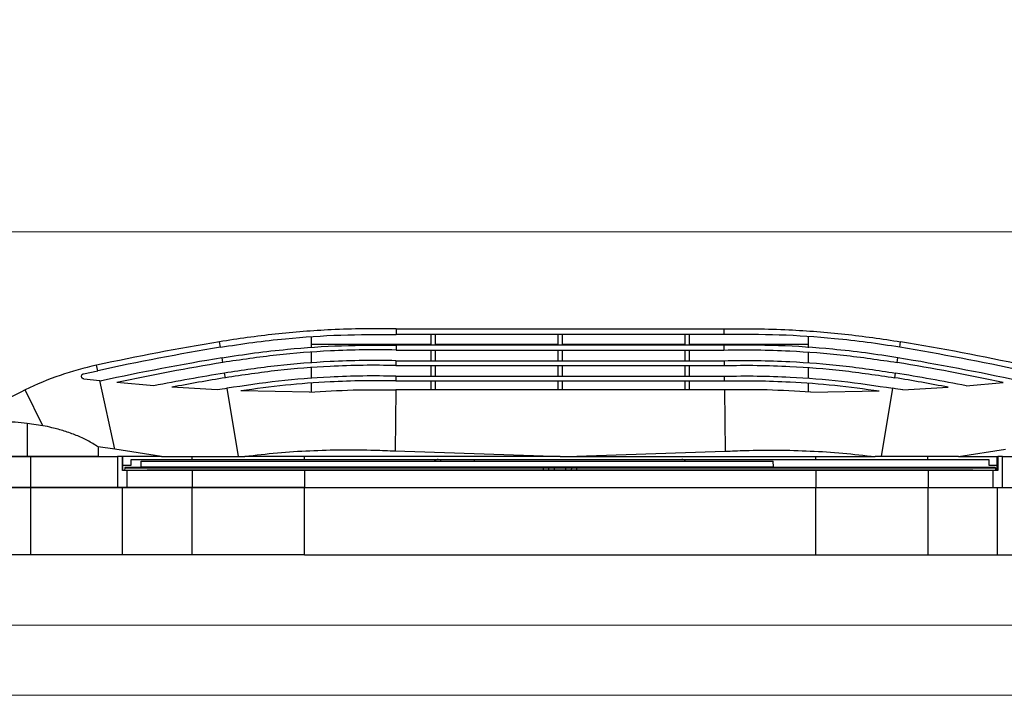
# Model space of a CAD drawing. Header units: millimetres. Extents: x -53179 to 121817, y -123620 to 254214.
# Tile 217 of 256: x 43054 to 43404, y 115 to 356. Entities that reach past the tile are written whole.
import ezdxf
from ezdxf import colors
from ezdxf.entities.mleader import LeaderData, LeaderLine
from ezdxf.math import Vec2, Vec3

# ---------------------------------------------------------------- set-up
doc = ezdxf.new("R2010")
doc.units = ezdxf.units.MM
doc.linetypes.add('xref_ACAD-LSN_dyspozytornia_PW_rzuty_12$0$DASHED', pattern=[19.05, 12.7, -6.35])
doc.layers.add('_BV_NAWIEWNIK_OKIENNY', color=3, linetype='Continuous')
doc.layers.add('WM_opis', color=7, linetype='Continuous')
for name, color, linetype, lineweight in [('xref', 8, 'Continuous', 13), ('xref_ACAD-LSN_dyspozytornia_PW_rzuty_12$0$A okna zewnetrzne', 8, 'Continuous', 9), ('xref_ACAD-LSN_dyspozytornia_PW_rzuty_12$0$A widok wyżej', 8, 'xref_ACAD-LSN_dyspozytornia_PW_rzuty_12$0$DASHED', 9)]:
    doc.layers.add(name, color=color, linetype=linetype, lineweight=lineweight)
doc.styles.get("Standard").update_dxf_attribs({"font": 'arial.ttf'})

# ---------------------------------------------------------------- blocks, each defined once
blk = doc.blocks.new('xref_ACAD-LSN_dyspozytornia_PW_rzuty_12')
at = {"layer": 'xref_ACAD-LSN_dyspozytornia_PW_rzuty_12$0$A okna zewnetrzne', "linetype": 'Continuous', "lineweight": 9}
for p, q in [((71742.684, 90717.22), (71892.684, 90717.22)), ((71752.684, 90703.22), (71882.684, 90703.22))]:
    blk.add_line(p, q, dxfattribs=at)
blk.add_lwpolyline([(71747.684, 90700.72), (71747.684, 90705.72), (71887.684, 90705.72), (71887.684, 90700.72)], close=True, dxfattribs=at)
at = {"layer": 'xref_ACAD-LSN_dyspozytornia_PW_rzuty_12$0$A widok wyżej', "linetype": 'xref_ACAD-LSN_dyspozytornia_PW_rzuty_12$0$DASHED', "lineweight": 9, "ltscale": 0.2}
blk.add_line((71892.684, 90717.22), (71742.684, 90717.22), dxfattribs=at)
blk = doc.blocks.new('press aqustic + Bpro+dbr press_1')
at = {"layer": '_BV_NAWIEWNIK_OKIENNY', "linetype": 'Continuous', "lineweight": 25}
for p, q in [((35, 189.65), (35, 210.02)), ((46.82, 189.65), (35, 189.65)), ((35, 164.4), (35, 189.65)), ((46.01, 184.14), (58.79, 190.35)), ((46.01, 184.14), (46.82, 189.65)), ((0, 188.44), (24, 188.44)), ((0, 155.78), (0, 188.44)), ((35, 188.49), (24, 188.51)), ((24, 155.78), (24, 188.44)), ((62.72, 169.56), (62.06, 163.81)), ((64.48, 169.65), (65.6, 164.58)), ((65.6, 164.58), (67.55, 165)), ((38.48, 164.4), (35, 164.4)), ((37.7, 158.53), (38.48, 164.4)), ((37.7, 158.53), (62.06, 163.81)), ((62.06, 163.81), (62, 163.23)), ((35, 141.84), (37.7, 158.53)), ((60.22, 144.59), (61.42, 157.77)), ((0, 155.78), (24, 155.78)), ((0, 131), (0, 155.78)), ((35, 157.53), (24, 157.55)), ((24, 157.55), (24, 154.08)), ((24, 131), (24, 155.78)), ((30, 155.81), (35, 155.8)), ((30, 154.08), (30, 155.81)), ((30, 155.65), (32, 155.65)), ((31, 154.97), (30, 154.99)), ((31, 154.97), (31, 6)), ((31.1, 154.87), (31, 154.97)), ((31.1, 6), (31.1, 154.87)), ((32, 155.65), (35, 155.65)), ((32, 155.65), (32, 152.65)), ((35, 155.8), (35, 157.53)), ((35, 155.8), (35, 155.74)), ((35, 141.84), (35, 155.65)), ((24, 154.08), (30, 154.08)), ((24, 154.08), (24, 131.01)), ((30, 131.01), (30, 154.08)), ((32, 152.65), (34, 152.65)), ((34, 152.65), (34, 130.97)), ((31.4, 149.13), (31.4, -75.93)), ((31.4, 149.13), (33.4, 149.1)), ((33.4, 149.1), (33.4, -75.9)), ((30.2, 147), (30, 147)), ((30.2, -147), (30.2, 147)), ((35, 141.84), (35, 114.45)), ((58.75, 122.04), (59.72, 138.15)), ((0, 131), (24, 131)), ((0, 91), (0, 131)), ((30, 131.01), (24, 131.01)), ((24, 131.01), (24, 91)), ((24, 91), (24, 131)), ((30, 91), (30, 131.01)), ((34, 130.97), (35, 130.97)), ((34, 130.97), (34, 91)), ((63.1, 119.12), (64.77, 119.4)), ((68.52, 120.02), (70.2, 120.3)), ((73.95, 120.92), (75.92, 121.25)), ((35, 114.45), (59.35, 118.5)), ((35, 114.45), (35, 112.17)), ((35, 0), (35, 112.17)), ((57.95, 89.23), (58.4, 113.64)), ((0, 91), (24, 91)), ((0, 91), (0, -91)), ((30, 91), (24, 91)), ((24, 91), (24, -91)), ((30, -91), (30, 91)), ((34, 91), (34, -91)), ((34, 91), (35, 91)), ((57.95, 88.5), (61.2, 88.5)), ((57.99, 88.5), (61.1, 88.5)), ((62.78, 88.5), (66.59, 88.5)), ((62.9, 88.5), (66.71, 88.5)), ((68.29, 88.5), (72.1, 88.5)), ((68.42, 88.5), (72.23, 88.5)), ((73.79, 88.5), (77.74, 88.5)), ((73.93, 88.5), (77.74, 88.5)), ((73.93, 88.5), (73.93, 88.5)), ((75, 88.5), (75, 46)), ((31.1, 61.72), (31.4, 61.72)), ((31.4, 58.28), (31.1, 58.28)), ((58.77, 58.5), (36.89, 58.73)), ((58.77, -58.5), (58.77, 58.5)), ((61.96, 58.47), (61.96, 58.47)), ((63.66, 58.45), (61.96, 58.47)), ((61.96, 58.47), (61.96, -58.47)), ((63.66, 58.45), (63.66, 58.46)), ((63.66, 58.45), (63.66, -58.45)), ((67.46, 58.41), (67.46, 58.42)), ((69.16, 58.4), (67.46, 58.41)), ((67.46, 58.41), (67.46, -58.41)), ((69.16, 58.4), (69.16, 58.4)), ((69.16, 58.4), (69.16, -58.4)), ((72.96, 58.36), (72.96, 58.36)), ((74.66, 58.34), (72.96, 58.36)), ((72.96, 58.36), (72.96, -58.36)), ((74.66, 58.34), (74.66, 58.34)), ((74.66, -58.34), (74.66, 58.34)), ((78.46, 58.3), (78.46, 58.3)), ((80.46, 58.28), (78.46, 58.3)), ((78.46, -58.3), (78.46, 58.3)), ((80.46, 58.28), (80.46, -58.28)), ((61.96, 46), (58.77, 46)), ((67.46, 46), (63.66, 46)), ((72.96, 46), (69.16, 46)), ((78.46, 46), (74.66, 46)), ((34, 42.55), (33.4, 42.57)), ((61.96, 44.4), (58.77, 44.4)), ((67.46, 44.4), (63.66, 44.4)), ((72.96, 44.4), (69.16, 44.4)), ((78.46, 44.4), (74.66, 44.4)), ((75, 44.4), (75, 0.8)), ((34, 30.65), (33.4, 30.63)), ((31, 6), (30.2, 6)), ((30.2, 4.01), (31, 4.03)), ((31, 4.03), (31, 2)), ((31.1, 2), (31.1, 4.13)), ((30.2, 2), (31, 2)), ((31, 2), (31.1, 2)), ((31, 2), (31, -2)), ((31.1, -2), (31.1, 2)), ((31.1, 1.72), (31.4, 1.72)), ((61.96, 0.8), (58.77, 0.8)), ((67.46, 0.8), (63.66, 0.8)), ((72.96, 0.8), (69.16, 0.8)), ((78.46, 0.8), (74.66, 0.8)), ((31, -2), (30.2, -2)), ((31, -2), (31, -4.03)), ((31, -2), (31.1, -2)), ((31.4, -1.72), (31.1, -1.72)), ((31.1, -4.13), (31.1, -2)), ((35, 0), (35, -112.17)), ((61.96, -0.8), (58.77, -0.8)), ((67.46, -0.8), (63.66, -0.8)), ((72.96, -0.8), (69.16, -0.8)), ((78.46, -0.8), (74.66, -0.8)), ((75, -0.8), (75, -44.4)), ((31, -4.03), (30.2, -4.01)), ((30.2, -6), (31, -6)), ((31, -6), (31, -154.97)), ((31.1, -154.87), (31.1, -6)), ((61.96, -44.4), (58.77, -44.4)), ((67.46, -44.4), (63.66, -44.4)), ((72.96, -44.4), (69.16, -44.4)), ((78.46, -44.4), (74.66, -44.4)), ((61.96, -46), (58.77, -46)), ((67.46, -46), (63.66, -46)), ((72.96, -46), (69.16, -46)), ((78.46, -46), (74.66, -46)), ((75, -46), (75, -88.5)), ((31.1, -58.28), (31.4, -58.28)), ((58.77, -58.5), (36.89, -58.73)), ((63.66, -58.45), (61.96, -58.47)), ((61.96, -58.47), (61.96, -58.47)), ((63.66, -58.45), (63.66, -58.46)), ((69.16, -58.4), (67.46, -58.41)), ((67.46, -58.41), (67.46, -58.42)), ((69.16, -58.4), (69.16, -58.4)), ((74.66, -58.34), (72.96, -58.36)), ((72.96, -58.36), (72.96, -58.36)), ((74.66, -58.34), (74.66, -58.34)), ((80.46, -58.28), (78.46, -58.3)), ((78.46, -58.3), (78.46, -58.3)), ((31.4, -61.72), (31.1, -61.72)), ((31.4, -75.93), (33.4, -75.9)), ((0, -91), (24, -91)), ((0, -91), (0, -131)), ((24, -91), (24, -131)), ((30, -91), (24, -91)), ((24, -91), (24, -130.89)), ((30, -131.01), (30, -91)), ((34, -91), (34, -130.97)), ((34, -91), (35, -91)), ((57.95, -88.5), (61.2, -88.5)), ((57.95, -89.23), (58.4, -113.64)), ((57.99, -88.5), (61.1, -88.5)), ((62.78, -88.5), (66.59, -88.5)), ((62.9, -88.5), (66.71, -88.5)), ((68.29, -88.5), (72.1, -88.5)), ((68.42, -88.5), (72.23, -88.5)), ((73.79, -88.5), (77.74, -88.5)), ((73.93, -88.5), (73.93, -88.5)), ((73.93, -88.5), (77.74, -88.5)), ((35, -114.45), (35, -112.17)), ((35, -114.45), (59.35, -118.5)), ((35, -141.84), (35, -114.45)), ((63.1, -119.12), (64.77, -119.4)), ((58.75, -122.04), (59.72, -138.15)), ((68.52, -120.02), (70.2, -120.3)), ((73.95, -120.92), (75.92, -121.25)), ((0, -131), (24, -131)), ((0, -131), (0, -155.78)), ((24, -130.89), (24, -130.89)), ((24, -130.89), (24, -131.01)), ((24, -130.89), (24, -131.01)), ((24, -131), (24, -155.78)), ((30, -131.01), (24, -131.01)), ((24, -131.01), (24, -154.08)), ((30, -154.08), (30, -131.01)), ((34, -130.97), (35, -130.97)), ((34, -130.97), (34, -152.65)), ((35, -141.84), (37.7, -158.53)), ((35, -141.84), (35, -155.65)), ((30, -147), (30.2, -147)), ((60.22, -144.59), (61.42, -157.77)), ((30, -154.08), (24, -154.08)), ((24, -154.08), (24, -157.55)), ((30, -155.81), (30, -154.08)), ((34, -152.65), (32, -152.65)), ((32, -152.65), (32, -155.65)), ((0, -155.78), (24, -155.78)), ((0, -155.78), (0, -188.44)), ((24, -155.78), (24, -188.44)), ((24, -157.55), (35, -157.53)), ((31, -154.97), (30, -154.99)), ((30, -155.65), (32, -155.65)), ((35, -155.8), (30, -155.81)), ((31.1, -154.87), (31, -154.97)), ((32, -155.65), (35, -155.65)), ((35, -155.74), (35, -155.8)), ((35, -157.53), (35, -155.8))]:
    blk.add_line(p, q, dxfattribs=at)
at = {"layer": '_BV_NAWIEWNIK_OKIENNY', "linetype": 'Continuous', "lineweight": 25, "flags": 128}
for points in [[(31.4, 44.65), (31.27, 44.53), (31.1, 44.33)], [(31.1, -44.33), (31.27, -44.53), (31.4, -44.65)]]:
    blk.add_lwpolyline(points, dxfattribs=at)
at = {"layer": '_BV_NAWIEWNIK_OKIENNY', "linetype": 'Continuous', "lineweight": 25}
for centre, radius, start, end in [((-36.65, 144.02), 106.09, 25.8953, 33.8327), ((-42.62, 141.12), 112.73, 12.2311, 25.8953), ((-823.05, -28.06), 911.28, 9.43018, 12.23107), ((-823.05, -28.06), 905.48, 9.43018, 12.19598), ((-823.05, -28.06), 909.28, 9.43018, 12.23107), ((-823.05, -28.06), 903.78, 9.43018, 11.86539), ((-823.05, -28.06), 899.98, 9.43018, 11.0601), ((-823.05, -28.06), 898.28, 9.43018, 10.66305), ((-823.05, -28.06), 894.48, 9.43018, 9.66012), ((32.4, 43.4), 1.6, 0, 51.3178), ((32.4, -43.4), 1.6, 308.6822, 0), ((-823.05, 28.06), 894.48, 350.33988, 350.56982), ((-823.05, 28.06), 898.28, 349.33695, 350.56982), ((-823.05, 28.06), 899.98, 348.9399, 350.56982), ((-823.05, 28.06), 903.78, 348.13461, 350.56982), ((-823.05, 28.06), 905.48, 347.80402, 350.56982), ((-823.05, 28.06), 909.28, 347.76893, 350.56982), ((-823.05, 28.06), 911.28, 347.76893, 350.56982)]:
    blk.add_arc(centre, radius, start, end, dxfattribs=at)
for points, knots in [([(0, 188.44), (0, 189.89), (0, 192.84), (0, 197.13), (0, 201.39), (0, 205.82), (0, 208.9), (0, 210.58)], [0, 0, 0, 0, 0.194974, 0.396617, 0.581222, 0.771843, 1, 1, 1, 1]), ([(24, 188.44), (24, 189.89), (24, 192.84), (24, 197.13), (24, 201.39), (24, 205.82), (24, 208.9), (24, 210.58)], [0, 0, 0, 0, 0.1949605, 0.3966085, 0.5812035, 0.771816, 1, 1, 1, 1]), ([(24, 210.05), (24, 206.51), (24, 202.96), (24, 197.57), (24, 195.77), (24, 192.14), (24, 190.33), (24, 188.51)], [-0.044316, -0.044316, -0.044316, -0.044316, 0.469804, 0.469804, 0.726864, 0.726864, 0.983924, 0.983924, 0.983924, 0.983924]), ([(35, 210.02), (35, 206.48), (35, 202.93), (35, 197.54), (35, 195.74), (35, 192.12), (35, 190.31), (35, 188.49), (35, 188.49), (35, 188.49), (35, 188.49)], [-0.044316, -0.044316, -0.044316, -0.044316, 0.469804, 0.469804, 0.726864, 0.726864, 0.983924, 0.983924, 0.983924, 0.983951, 0.983951, 0.983951, 0.983951]), ([(46.82, 189.65), (47.09, 192.5), (47.63, 198.22), (47.72, 203.93), (47.76, 206.78)], [0, 0, 0, 0, 0.499185, 1, 1, 1, 1]), ([(35, 188.49), (35, 188.49), (35, 188.49), (35, 188.49), (35, 178.17), (35, 167.85), (35, 157.53)], [0.00022, 0.00022, 0.00022, 0.00022, 0.0002375, 0.0002375, 0.0002375, 0.9497193, 0.9497193, 0.9497193, 0.9497193]), ([(38.48, 164.4), (39.25, 165.65), (40.8, 168.15), (42.63, 172.22), (44.15, 176.46), (45.26, 180.46), (45.79, 183.05), (46.01, 184.14)], [0, 0, 0, 0, 0.206803, 0.413739, 0.627676, 0.841663, 1, 1, 1, 1]), ([(62.72, 169.56), (62.74, 169.66), (62.79, 169.86), (62.97, 170.1), (63.21, 170.28), (63.51, 170.36), (63.83, 170.34), (64.12, 170.21), (64.34, 169.99), (64.45, 169.79), (64.48, 169.67), (64.48, 169.65)], [0, 0, 0, 0, 0.117992, 0.235934, 0.357144, 0.482427, 0.609666, 0.735616, 0.857466, 0.974436, 1, 1, 1, 1]), ([(69.16, 58.4), (69.2, 62.3), (69.29, 70.11), (68.8, 84.2), (67.57, 100.68), (65.71, 113.15), (64.77, 119.4)], [0, 0, 0, 0, 0.1910852, 0.3824111, 0.6906982, 1, 1, 1, 1]), ([(72.96, 58.36), (73, 62.26), (73.09, 70.07), (72.6, 84.27), (71.36, 100.97), (69.47, 113.66), (68.52, 120.02)], [0, 0, 0, 0, 0.189032, 0.378296, 0.688631, 1, 1, 1, 1]), ([(70.2, 120.3), (70.8, 116.45), (72, 108.73), (73.56, 94.55), (74.74, 77.75), (74.69, 64.82), (74.66, 58.34)], [0, 0, 0, 0, 0.1881273, 0.3764839, 0.6877208, 1, 1, 1, 1]), ([(73.95, 120.92), (74.55, 117.07), (75.75, 109.35), (77.33, 95.07), (78.54, 78.04), (78.49, 64.89), (78.46, 58.3)], [0, 0, 0, 0, 0.186137, 0.372497, 0.685718, 1, 1, 1, 1]), ([(80.46, 58.28), (80.5, 62.14), (80.59, 69.87), (80.12, 84.25), (78.87, 101.44), (76.9, 114.64), (75.92, 121.25)], [0, 0, 0, 0, 0.183274, 0.36676, 0.682835, 1, 1, 1, 1]), ([(63.66, 58.46), (63.7, 62.36), (63.79, 70.16), (63.29, 84.1), (62.07, 100.26), (60.26, 112.41), (59.35, 118.5)], [0, 0, 0, 0, 0.194139, 0.388531, 0.693772, 1, 1, 1, 1]), ([(67.46, 58.42), (67.5, 62.32), (67.59, 70.12), (67.1, 84.17), (65.87, 100.55), (64.02, 112.92), (63.1, 119.12)], [0, 0, 0, 0, 0.1920186, 0.3842817, 0.6916378, 1, 1, 1, 1]), ([(36.89, 58.73), (37, 61.11), (37.3, 67.36), (37.39, 77.48), (37.07, 89.07), (36.32, 100.64), (35.44, 108.32), (35, 112.17)], [0, 0, 0, 0, 0.133724, 0.35013, 0.566862, 0.783268, 1, 1, 1, 1]), ([(61.96, 58.47), (62, 62.37), (62.09, 70.18), (61.62, 83.3), (60.56, 97.82), (59.12, 108.36), (58.4, 113.64)], [0, 0, 0, 0, 0.211434, 0.423147, 0.71122, 1, 1, 1, 1]), ([(57.95, 89.23), (58.27, 84.05), (58.92, 73.82), (58.82, 63.57), (58.77, 58.5)], [0, 0, 0, 0, 0.505764, 1, 1, 1, 1]), ([(35, 0), (35.03, 0.81), (35.66, 20.39), (36.29, 39.97), (36.89, 58.73)], [0, 0, 0, 0, 0.0415248, 1, 1, 1, 1]), ([(31, 6), (31, 6), (31, 5.96), (31, 5.85), (31, 5.69), (31, 5.49), (31, 5.3), (31, 5.09), (31, 4.88), (31, 4.54), (31, 4.13), (31, 4.07), (31, 4.03)], [0, 0, 0, 0, 0.000006, 0.011599, 0.032589, 0.051607, 0.095508, 0.138008, 0.198568, 0.285974, 0.534723, 1, 1, 1, 1]), ([(31.1, 4.13), (31.1, 4.17), (31.1, 4.23), (31.1, 4.64), (31.1, 4.97), (31.1, 5.18), (31.1, 5.38), (31.1, 5.57), (31.1, 5.75), (31.1, 5.88), (31.1, 5.97), (31.1, 6)], [0, 0, 0, 0, 0.471273, 0.722757, 0.810803, 0.871427, 0.913618, 0.956119, 0.973585, 0.991232, 1, 1, 1, 1]), ([(35, 0), (35.03, -0.81), (35.66, -20.39), (36.29, -39.97), (36.89, -58.73)], [0, 0, 0, 0, 0.0415248, 1, 1, 1, 1]), ([(31, -4.03), (31, -4.03), (31, -4.03), (31, -4.13), (31, -4.46), (31, -4.87), (31, -5.33), (31, -5.66), (31, -5.85), (31, -5.95), (31, -6), (31, -6)], [0, 0, 0, 0, 0.000006, 0.414579, 0.627947, 0.840428, 0.938793, 0.969322, 0.986513, 0.999994, 1, 1, 1, 1]), ([(31.1, -6), (31.1, -5.96), (31.1, -5.88), (31.1, -5.72), (31.1, -5.41), (31.1, -4.97), (31.1, -4.55), (31.1, -4.35), (31.1, -4.17), (31.1, -4.14), (31.1, -4.13)], [0, 0, 0, 0, 0.010263, 0.024712, 0.05301, 0.150104, 0.364602, 0.58, 0.682132, 1, 1, 1, 1]), ([(36.89, -58.73), (37, -61.11), (37.3, -67.36), (37.39, -77.48), (37.07, -89.07), (36.32, -100.64), (35.44, -108.32), (35, -112.17)], [0, 0, 0, 0, 0.133724, 0.35013, 0.566862, 0.783268, 1, 1, 1, 1]), ([(57.95, -89.23), (58.27, -84.05), (58.92, -73.82), (58.82, -63.57), (58.77, -58.5)], [0, 0, 0, 0, 0.505764, 1, 1, 1, 1]), ([(61.96, -58.47), (62, -62.37), (62.09, -70.18), (61.62, -83.3), (60.56, -97.82), (59.12, -108.36), (58.4, -113.64)], [0, 0, 0, 0, 0.211434, 0.423147, 0.71122, 1, 1, 1, 1]), ([(63.66, -58.46), (63.7, -62.36), (63.79, -70.16), (63.29, -84.1), (62.07, -100.26), (60.26, -112.41), (59.35, -118.5)], [0, 0, 0, 0, 0.194139, 0.388531, 0.693772, 1, 1, 1, 1]), ([(67.46, -58.42), (67.5, -62.32), (67.59, -70.12), (67.1, -84.17), (65.87, -100.55), (64.02, -112.92), (63.1, -119.12)], [0, 0, 0, 0, 0.192019, 0.384282, 0.691638, 1, 1, 1, 1]), ([(69.16, -58.4), (69.2, -62.3), (69.29, -70.11), (68.8, -84.2), (67.57, -100.68), (65.71, -113.15), (64.77, -119.4)], [0, 0, 0, 0, 0.191085, 0.382411, 0.690698, 1, 1, 1, 1]), ([(72.96, -58.36), (73, -62.26), (73.09, -70.07), (72.6, -84.27), (71.36, -100.97), (69.47, -113.66), (68.52, -120.02)], [0, 0, 0, 0, 0.1890316, 0.3782959, 0.6886311, 1, 1, 1, 1]), ([(70.2, -120.3), (70.8, -116.45), (72, -108.73), (73.56, -94.55), (74.74, -77.75), (74.69, -64.82), (74.66, -58.34)], [0, 0, 0, 0, 0.1881273, 0.3764839, 0.6877208, 1, 1, 1, 1]), ([(73.95, -120.92), (74.55, -117.07), (75.75, -109.35), (77.33, -95.07), (78.54, -78.04), (78.49, -64.89), (78.46, -58.3)], [0, 0, 0, 0, 0.186137, 0.372497, 0.685718, 1, 1, 1, 1]), ([(80.46, -58.28), (80.5, -62.14), (80.59, -69.87), (80.12, -84.25), (78.87, -101.44), (76.9, -114.64), (75.92, -121.25)], [0, 0, 0, 0, 0.183274, 0.36676, 0.682835, 1, 1, 1, 1]), ([(35, -157.53), (35, -167.84), (35, -178.16), (35, -188.48), (35, -188.48), (35, -188.48), (35, -188.48)], [0.00164746, 0.00164746, 0.00164746, 0.00164746, 0.03274507, 0.03274507, 0.03274507, 0.03274564, 0.03274564, 0.03274564, 0.03274564])]:
    blk.add_open_spline(points, degree=3, knots=knots, dxfattribs=at)
for points in [[(24, 188.51), (24, 178.19), (24, 167.87), (24, 157.55)], [(31.1, 6), (31.1, 6), (31.1, 6), (31.07, 6), (31.04, 6), (31.01, 6), (31, 6)], [(31, 4.03), (31.01, 4.03), (31.04, 4.03), (31.07, 4.05), (31.1, 4.09), (31.1, 4.11), (31.1, 4.13)], [(31, -4.03), (31.01, -4.03), (31.04, -4.03), (31.07, -4.05), (31.1, -4.09), (31.1, -4.11), (31.1, -4.13)], [(31, -6), (31.01, -6), (31.04, -6), (31.07, -6), (31.1, -6), (31.1, -6), (31.1, -6)], [(24, -157.55), (24, -167.86), (24, -178.18), (24, -188.5)]]:
    blk.add_open_spline(points, degree=3, dxfattribs=at)

msp = doc.modelspace()

# ---------------------------------------------------------------- block references
at = {"layer": 'xref', "xscale": 10, "yscale": 10, "zscale": 10}
msp.add_blockref('xref_ACAD-LSN_dyspozytornia_PW_rzuty_12', (-674616.84, -906892.2), dxfattribs=at)

# ---------------------------------------------------------------- next in the draw order: block references
at = {"layer": '_BV_NAWIEWNIK_OKIENNY', "rotation": 90}
msp.add_blockref('press aqustic + Bpro+dbr press_1', (43245.9, 165), dxfattribs=at)

# ---------------------------------------------------------------- next in the draw order: leaders
at = {"layer": 'WM_opis', "lineweight": 9}
ml = msp.add_multileader_mtext('Standard', dxfattribs=at)
ml.set_content('\\fArial Narrow|b0|i0|c238;Poza zakresem opracowania', color=256)
ml.set_leader_properties(color=256)
ml.build(insert=Vec2(0, 0))
ml.multileader.update_dxf_attribs({"dogleg_length": 4, "arrow_head_size": 150})
ctx = ml.context
ctx.base_point, ctx.char_height, ctx.arrow_head_size, ctx.landing_gap_size, ctx.plane_origin = Vec3(43183.3, 110791.22), 125, 150, 15, Vec3(153897.91, 139009.29)
ctx.text_align_type = 1
notes = []
notes.append((ctx, [(0, (0, 0, 0), (0, 0), (1, 0), 1, [])]))
ctx.mtext.insert, ctx.mtext.alignment = Vec3(44109.52, 110871.05), 2
ml = msp.add_multileader_mtext('Standard', dxfattribs=at)
ml.set_content('\\fArial Narrow|b0|i0|c238;Poza zakresem opracowania', color=256)
ml.set_leader_properties(color=256)
ml.build(insert=Vec2(0, 0))
ml.multileader.update_dxf_attribs({"dogleg_length": 4, "arrow_head_size": 150})
ctx = ml.context
ctx.base_point, ctx.char_height, ctx.arrow_head_size, ctx.landing_gap_size, ctx.plane_origin = Vec3(48591.11, 110791.22), 125, 150, 15, Vec3(159305.72, 139009.29)
ctx.text_align_type = 1
notes.append((ctx, [(0, (0, 0, 0), (0, 0), (1, 0), 1, [])]))
ctx.mtext.insert, ctx.mtext.alignment = Vec3(49517.34, 110871.05), 2
ml = msp.add_multileader_mtext('Standard', dxfattribs=at)
ml.set_content('\\fArial Narrow|b0|i0|c238;Poza zakresem opracowania', color=256)
ml.set_leader_properties(color=256)
ml.build(insert=Vec2(0, 0))
ml.multileader.update_dxf_attribs({"dogleg_length": 4, "arrow_head_size": 150})
ctx = ml.context
ctx.base_point, ctx.char_height, ctx.arrow_head_size, ctx.landing_gap_size, ctx.plane_origin = Vec3(51708.24, 110791.22), 125, 150, 15, Vec3(162422.85, 139009.29)
ctx.text_align_type = 1
notes.append((ctx, [(0, (0, 0, 0), (0, 0), (1, 0), 1, [])]))
ctx.mtext.insert, ctx.mtext.alignment = Vec3(52634.47, 110871.05), 2
ml = msp.add_multileader_mtext('Standard', dxfattribs=at)
ml.set_content('\\fArial Narrow|b0|i0|c238;Poza zakresem opracowania', color=256)
ml.set_leader_properties(color=256)
ml.build(insert=Vec2(0, 0))
ml.multileader.update_dxf_attribs({"dogleg_length": 4, "arrow_head_size": 150})
ctx = ml.context
ctx.base_point, ctx.char_height, ctx.arrow_head_size, ctx.landing_gap_size, ctx.plane_origin = Vec3(49892.18, 103205.3), 125, 150, 15, Vec3(160606.78, 131423.38)
ctx.text_align_type = 1
notes.append((ctx, [(0, (0, 0, 0), (0, 0), (1, 0), 1, [])]))
ctx.mtext.insert, ctx.mtext.alignment = Vec3(50818.4, 103285.13), 2
ml = msp.add_multileader_mtext('Standard', dxfattribs=at)
ml.set_content('\\fArial Narrow|b0|i0|c238;Poza zakresem opracowania', color=256)
ml.set_leader_properties(color=256)
ml.build(insert=Vec2(0, 0))
ml.multileader.update_dxf_attribs({"dogleg_length": 4, "arrow_head_size": 150})
ctx = ml.context
ctx.base_point, ctx.char_height, ctx.arrow_head_size, ctx.landing_gap_size, ctx.plane_origin = Vec3(45528.2, 103205.3), 125, 150, 15, Vec3(156242.8, 131423.38)
ctx.text_align_type = 1
notes.append((ctx, [(0, (0, 0, 0), (0, 0), (1, 0), 1, [])]))
ctx.mtext.insert, ctx.mtext.alignment = Vec3(46454.42, 103285.13), 2
ml = msp.add_multileader_mtext('Standard', dxfattribs=at)
ml.set_content('\\fArial Narrow|b0|i0|c238;Poza zakresem opracowania', color=256)
ml.set_leader_properties(color=256)
ml.build(insert=Vec2(0, 0))
ml.multileader.update_dxf_attribs({"dogleg_length": 4, "arrow_head_size": 150})
ctx = ml.context
ctx.base_point, ctx.char_height, ctx.arrow_head_size, ctx.landing_gap_size, ctx.plane_origin = Vec3(42682.13, 103205.3), 125, 150, 15, Vec3(153396.73, 131423.38)
ctx.text_align_type = 1
notes.append((ctx, [(0, (0, 0, 0), (0, 0), (1, 0), 1, [])]))
ctx.mtext.insert, ctx.mtext.alignment = Vec3(43608.35, 103285.13), 2
ml = msp.add_multileader_mtext('Standard', dxfattribs=at)
ml.set_content('\\fArial Narrow|b0|i0|c238;Tłumiki akustyczne', color=256)
ml.set_leader_properties(color=256)
ml.build(insert=Vec2(0, 0))
ml.multileader.update_dxf_attribs({"dogleg_length": 4, "arrow_head_size": 150})
ctx = ml.context
ctx.base_point, ctx.char_height, ctx.arrow_head_size, ctx.landing_gap_size, ctx.plane_origin = Vec3(230166.06, 19339.18), 125, 150, 15, Vec3(330017.68, 17310.61)
notes.append((ctx, [(0, (0, 0, 0), (0, 0), (1, 0), 1, [])]))
ctx.mtext.insert, ctx.mtext.width = Vec3(88630.47, 11651.72), 9634.5233
ml = msp.add_multileader_mtext('Standard', dxfattribs=at)
ml.set_content('\\fArial Narrow|b0|i0|c238;T1 - Tłumik akustyczny okrągły np. typu CLA-A-100-500; masa 3kg', color=256)
ml.set_leader_properties(color=256)
ml.build(insert=Vec2(0, 0))
ml.multileader.update_dxf_attribs({"dogleg_length": 4, "arrow_head_size": 150})
ctx = ml.context
ctx.base_point, ctx.char_height, ctx.arrow_head_size, ctx.landing_gap_size, ctx.plane_origin = Vec3(88615.47, 11322.57), 125, 150, 15, Vec3(330017.68, 17062.29)
notes.append((ctx, [(0, (0, 0, 0), (0, 0), (1, 0), 1, [])]))
ctx.mtext.insert, ctx.mtext.width = Vec3(88630.47, 11403.4), 9634.5233
ml = msp.add_multileader_mtext('Standard', dxfattribs=at)
ml.set_content('\\fArial Narrow|b0|i0|c238;T2 - Tłumik akustyczny prostokątny np. typu MORENDO a-0253-600-250-1250; masa 25kg', color=256)
ml.set_leader_properties(color=256)
ml.build(insert=Vec2(0, 0))
ml.multileader.update_dxf_attribs({"dogleg_length": 4, "arrow_head_size": 150})
ctx = ml.context
ctx.base_point, ctx.char_height, ctx.arrow_head_size, ctx.landing_gap_size, ctx.plane_origin = Vec3(88615.47, 11074.25), 125, 150, 15, Vec3(330017.68, 16813.97)
notes.append((ctx, [(0, (0, 0, 0), (0, 0), (1, 0), 1, [])]))
ctx.mtext.insert, ctx.mtext.width = Vec3(88630.47, 11155.08), 9634.5233
ml = msp.add_multileader_mtext('Standard', dxfattribs=at)
ml.set_content('\\fArial Narrow|b0|i0|c238;T3 - Tłumik akustyczny prostokątny np. typu MORENDO a-0253-500-250-1250; masa 22kg', color=256)
ml.set_leader_properties(color=256)
ml.build(insert=Vec2(0, 0))
ml.multileader.update_dxf_attribs({"dogleg_length": 4, "arrow_head_size": 150})
ctx = ml.context
ctx.base_point, ctx.char_height, ctx.arrow_head_size, ctx.landing_gap_size, ctx.plane_origin = Vec3(88615.47, 10825.93), 125, 150, 15, Vec3(330017.68, 16565.65)
notes.append((ctx, [(0, (0, 0, 0), (0, 0), (1, 0), 1, [])]))
ctx.mtext.insert, ctx.mtext.width = Vec3(88630.47, 10906.76), 9634.5233
ml = msp.add_multileader_mtext('Standard', dxfattribs=at)
ml.set_content('\\fArial Narrow|b0|i0|c238;T4 - Tłumik akustyczny prostokątny np. typu MORENDO a-0252-600-250-950; masa 20kg', color=256)
ml.set_leader_properties(color=256)
ml.build(insert=Vec2(0, 0))
ml.multileader.update_dxf_attribs({"dogleg_length": 4, "arrow_head_size": 150})
ctx = ml.context
ctx.base_point, ctx.char_height, ctx.arrow_head_size, ctx.landing_gap_size, ctx.plane_origin = Vec3(88615.47, 10577.6), 125, 150, 15, Vec3(330017.68, 16317.32)
notes.append((ctx, [(0, (0, 0, 0), (0, 0), (1, 0), 1, [])]))
ctx.mtext.insert, ctx.mtext.width = Vec3(88630.47, 10658.44), 9634.5233
for ctx, leaders in notes:
    for number, flags, end, landing, length, lines in leaders:
        leader = LeaderData()
        leader.index, (leader.has_last_leader_line, leader.has_dogleg_vector, leader.attachment_direction) = number, flags
        leader.last_leader_point, leader.dogleg_vector, leader.dogleg_length = Vec3(end), Vec3(landing), length
        for number, points, colour, breaks in lines:
            line = LeaderLine()
            line.index, line.vertices, line.color, line.breaks = number, Vec3.list(points), colors.encode_raw_color(colour), breaks
            leader.lines.append(line)
        ctx.leaders.append(leader)

doc.saveas('drawing.dxf')
